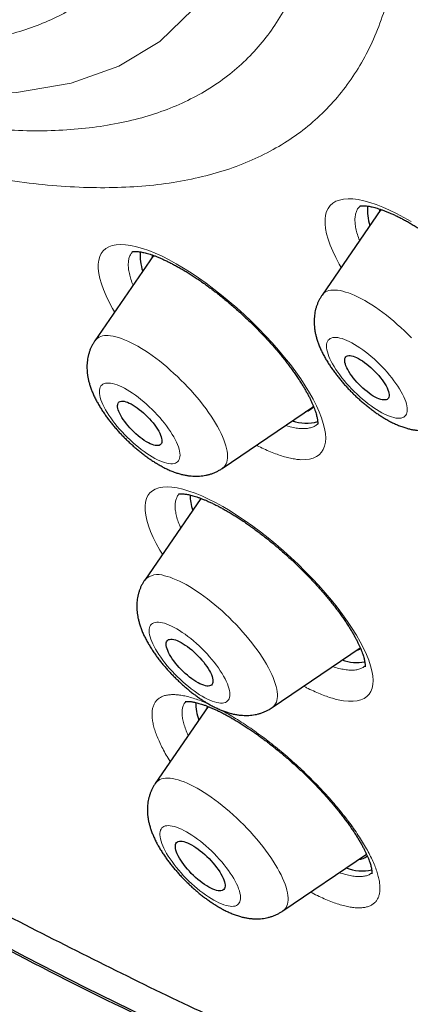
# Model space of a CAD drawing. Header units: millimetres. Extents: x 8 to 436, y 12 to 574.
# Tile 8 of 256: x 376.62 to 381.9, y 175.93 to 189.26. Entities that reach past the tile are written whole.
import ezdxf

# ---------------------------------------------------------------- set-up
doc = ezdxf.new("R2010")
doc.units = ezdxf.units.MM

msp = doc.modelspace()

# ---------------------------------------------------------------- linework, layer by layer
at = {"color": 7, "linetype": 'Continuous', "lineweight": 30}
for p, q in [((381.5, 186.69), (380.705, 185.529)), ((378.424, 186.068), (377.632, 184.912)), ((379.356, 183.184), (380.589, 184.024)), ((379.064, 182.778), (378.306, 181.672)), ((378.305, 181.669), (378.306, 181.672)), ((380.03, 179.945), (381.221, 180.756)), ((379.164, 179.96), (378.45, 178.919)), ((379.153, 179.965), (379.148, 179.937)), ((378.45, 178.918), (378.45, 178.919)), ((380.174, 177.191), (381.306, 177.962))]:
    msp.add_line(p, q, dxfattribs=at)
at = {"color": 252, "linetype": 'Continuous', "lineweight": 0, "flags": 128}
for points in [[(378.961, 189.402), (378.509, 188.964), (377.958, 188.629), (377.311, 188.399), (376.572, 188.275), (375.745, 188.258), (374.836, 188.348), (373.851, 188.544), (372.736, 188.866), (371.55, 189.302)], [(380.963, 185.906), (380.938, 185.949), (380.89, 186.039), (380.849, 186.125), (380.815, 186.207), (380.787, 186.286), (380.766, 186.361), (380.752, 186.431), (380.745, 186.497), (380.745, 186.557), (380.752, 186.612), (380.766, 186.661), (380.787, 186.705), (380.814, 186.742), (380.85, 186.775), (380.893, 186.8), (380.943, 186.818), (380.997, 186.829), (381.057, 186.834), (381.123, 186.832), (381.194, 186.823), (381.27, 186.807), (381.351, 186.786), (381.436, 186.757), (381.525, 186.722), (381.617, 186.682), (381.712, 186.635), (381.81, 186.583), (381.91, 186.525)], [(377.9, 185.303), (377.873, 185.348), (377.825, 185.436), (377.784, 185.522), (377.749, 185.604), (377.721, 185.682), (377.7, 185.756), (377.685, 185.825), (377.678, 185.89), (377.678, 185.949), (377.684, 186.003), (377.698, 186.051), (377.718, 186.094), (377.745, 186.13), (377.779, 186.16), (377.82, 186.184), (377.867, 186.201), (377.92, 186.212), (377.981, 186.216), (378.048, 186.212), (378.121, 186.202), (378.197, 186.186), (378.277, 186.162), (378.361, 186.133), (378.449, 186.097), (378.541, 186.056), (378.635, 186.008), (378.733, 185.954), (378.833, 185.896), (378.934, 185.832), (379.036, 185.763), (379.139, 185.69), (379.243, 185.612), (379.347, 185.53), (379.45, 185.445), (379.552, 185.357), (379.652, 185.266), (379.751, 185.173), (379.847, 185.078), (379.94, 184.981), (380.03, 184.884), (380.116, 184.786), (380.198, 184.687), (380.276, 184.589), (380.349, 184.492), (380.416, 184.396), (380.478, 184.302), (380.535, 184.209), (380.585, 184.119), (380.629, 184.032), (380.667, 183.949), (380.698, 183.869), (380.722, 183.793), (380.74, 183.722), (380.75, 183.655), (380.754, 183.593), (380.75, 183.537), (380.74, 183.486), (380.722, 183.441), (380.698, 183.402), (380.667, 183.369), (380.63, 183.343), (380.585, 183.323), (380.535, 183.31), (380.478, 183.303), (380.416, 183.302), (380.416, 183.302)], [(380.752, 185.573), (380.774, 185.583), (380.797, 185.591), (380.824, 185.597), (380.852, 185.599), (380.883, 185.599), (380.915, 185.597), (380.95, 185.591), (380.986, 185.583), (381.024, 185.572), (381.064, 185.559), (381.106, 185.543), (381.148, 185.525), (381.193, 185.504), (381.238, 185.481), (381.284, 185.455), (381.331, 185.427), (381.379, 185.397), (381.428, 185.365), (381.477, 185.331), (381.526, 185.295), (381.575, 185.257), (381.625, 185.218), (381.674, 185.177), (381.723, 185.134), (381.772, 185.09), (381.82, 185.045), (381.868, 184.999), (381.914, 184.952)], [(377.811, 184.982), (377.844, 184.98), (377.879, 184.974), (377.915, 184.966), (377.953, 184.955), (377.993, 184.942), (378.035, 184.926), (378.078, 184.907), (378.122, 184.886), (378.167, 184.863), (378.213, 184.837), (378.261, 184.809), (378.309, 184.779), (378.357, 184.747), (378.406, 184.713), (378.455, 184.677), (378.505, 184.639), (378.554, 184.599), (378.604, 184.558), (378.653, 184.515), (378.701, 184.471), (378.75, 184.426), (378.797, 184.38), (378.844, 184.333), (378.889, 184.285), (378.934, 184.237), (378.977, 184.188), (379.019, 184.139), (379.06, 184.089), (379.098, 184.04), (379.136, 183.99), (379.171, 183.941), (379.204, 183.892), (379.236, 183.843), (379.265, 183.796), (379.292, 183.749), (379.317, 183.703), (379.339, 183.658), (379.359, 183.614), (379.377, 183.572), (379.391, 183.531), (379.404, 183.491), (379.414, 183.454), (379.421, 183.418), (379.425, 183.384), (379.427, 183.352), (379.426, 183.322), (379.423, 183.294), (379.416, 183.269), (379.408, 183.246), (379.396, 183.225), (379.382, 183.207), (379.365, 183.191), (379.356, 183.184)], [(381.809, 183.879), (381.824, 183.89), (381.836, 183.903), (381.845, 183.918), (381.852, 183.936), (381.856, 183.956), (381.857, 183.979), (381.856, 184.003), (381.852, 184.03), (381.846, 184.058), (381.837, 184.088), (381.825, 184.12), (381.811, 184.153), (381.794, 184.187), (381.775, 184.222), (381.754, 184.259), (381.731, 184.296), (381.705, 184.333), (381.678, 184.371), (381.649, 184.409), (381.618, 184.448), (381.586, 184.486), (381.552, 184.523), (381.517, 184.56), (381.482, 184.597), (381.445, 184.632), (381.408, 184.666), (381.37, 184.699), (381.332, 184.731), (381.294, 184.761), (381.256, 184.79), (381.218, 184.816), (381.181, 184.841), (381.144, 184.863), (381.108, 184.883), (381.073, 184.901), (381.04, 184.917), (381.007, 184.93), (380.976, 184.941), (380.947, 184.949), (380.92, 184.954), (380.894, 184.957), (380.871, 184.957), (380.849, 184.954), (380.83, 184.949), (380.813, 184.941), (380.799, 184.931), (380.787, 184.918), (380.778, 184.902), (380.771, 184.884), (380.767, 184.864), (380.765, 184.842), (380.767, 184.817), (380.771, 184.791), (380.777, 184.762), (380.786, 184.732), (380.798, 184.701), (380.812, 184.668), (380.829, 184.633), (380.848, 184.598), (380.869, 184.562), (380.892, 184.525), (380.918, 184.487), (380.945, 184.449), (380.974, 184.411), (381.005, 184.373), (381.037, 184.335), (381.071, 184.297), (381.105, 184.26), (381.141, 184.224), (381.178, 184.188), (381.215, 184.154), (381.253, 184.121), (381.291, 184.089), (381.329, 184.059), (381.367, 184.031), (381.405, 184.004), (381.442, 183.98), (381.479, 183.957), (381.514, 183.937), (381.549, 183.919), (381.583, 183.903), (381.615, 183.89), (381.646, 183.88), (381.675, 183.872), (381.703, 183.866), (381.729, 183.864), (381.752, 183.864), (381.773, 183.866), (381.793, 183.871), (381.809, 183.879)], [(378.658, 183.247), (378.681, 183.247), (378.703, 183.25), (378.722, 183.255), (378.738, 183.263), (378.752, 183.274), (378.764, 183.287), (378.773, 183.303), (378.779, 183.321), (378.783, 183.341), (378.785, 183.364), (378.783, 183.389), (378.779, 183.415), (378.772, 183.444), (378.763, 183.474), (378.751, 183.506), (378.737, 183.539), (378.72, 183.573), (378.701, 183.609), (378.679, 183.645), (378.656, 183.682), (378.63, 183.72), (378.603, 183.758), (378.573, 183.796), (378.542, 183.834), (378.51, 183.872), (378.476, 183.91), (378.442, 183.947), (378.406, 183.983), (378.369, 184.018), (378.332, 184.052), (378.294, 184.085), (378.256, 184.117), (378.218, 184.147), (378.18, 184.175), (378.142, 184.202), (378.105, 184.226), (378.068, 184.248), (378.033, 184.268), (377.998, 184.286), (377.964, 184.301), (377.932, 184.314), (377.901, 184.325), (377.872, 184.332), (377.845, 184.338), (377.819, 184.34), (377.796, 184.34), (377.775, 184.337), (377.756, 184.332), (377.739, 184.323), (377.725, 184.313), (377.713, 184.3), (377.704, 184.284), (377.698, 184.266), (377.694, 184.245), (377.693, 184.223), (377.694, 184.198), (377.698, 184.171), (377.705, 184.143), (377.714, 184.113), (377.726, 184.081), (377.741, 184.048), (377.758, 184.013), (377.777, 183.978), (377.798, 183.942), (377.822, 183.905), (377.847, 183.867), (377.875, 183.829), (377.904, 183.791), (377.935, 183.753), (377.967, 183.715), (378.001, 183.677), (378.036, 183.64), (378.072, 183.604), (378.108, 183.569), (378.146, 183.534), (378.183, 183.501), (378.221, 183.47), (378.26, 183.44), (378.298, 183.412), (378.335, 183.385), (378.372, 183.361), (378.409, 183.339), (378.445, 183.318), (378.48, 183.301), (378.513, 183.285), (378.545, 183.272), (378.576, 183.262), (378.605, 183.254), (378.633, 183.249), (378.658, 183.247)], [(378.545, 182.021), (378.512, 182.077), (378.463, 182.165), (378.421, 182.25), (378.386, 182.331), (378.357, 182.408), (378.335, 182.482), (378.32, 182.551), (378.312, 182.615), (378.311, 182.673), (378.317, 182.726), (378.33, 182.774), (378.35, 182.815), (378.377, 182.851), (378.41, 182.88), (378.45, 182.903), (378.497, 182.919), (378.55, 182.929), (378.608, 182.933), (378.672, 182.929), (378.745, 182.919), (378.822, 182.901), (378.905, 182.877), (378.989, 182.847), (379.077, 182.811), (379.169, 182.768), (379.264, 182.72), (379.361, 182.667), (379.46, 182.608), (379.562, 182.543), (379.665, 182.474), (379.769, 182.401), (379.872, 182.323), (379.976, 182.242), (380.079, 182.156), (380.182, 182.068), (380.283, 181.977), (380.381, 181.885), (380.477, 181.79), (380.571, 181.693), (380.662, 181.596), (380.749, 181.498), (380.831, 181.4), (380.909, 181.303), (380.982, 181.206), (381.051, 181.11), (381.114, 181.016), (381.171, 180.925), (381.222, 180.836), (381.266, 180.749), (381.305, 180.666), (381.337, 180.587), (381.362, 180.512), (381.38, 180.441), (381.391, 180.375), (381.395, 180.314), (381.392, 180.259), (381.382, 180.209), (381.365, 180.165), (381.341, 180.126), (381.311, 180.094), (381.273, 180.068), (381.23, 180.049), (381.18, 180.036), (381.124, 180.03), (381.062, 180.031), (380.994, 180.038), (380.922, 180.051), (380.922, 180.051)], [(378.572, 181.731), (378.609, 181.721), (378.649, 181.709), (378.689, 181.694), (378.731, 181.677), (378.775, 181.657), (378.82, 181.635), (378.866, 181.61), (378.912, 181.583), (378.96, 181.554), (379.008, 181.523), (379.057, 181.49), (379.106, 181.455), (379.156, 181.417), (379.205, 181.379), (379.254, 181.338), (379.304, 181.296), (379.353, 181.253), (379.401, 181.209), (379.449, 181.163), (379.496, 181.116), (379.542, 181.069), (379.587, 181.021), (379.631, 180.972), (379.674, 180.923), (379.715, 180.873), (379.754, 180.824), (379.792, 180.774), (379.829, 180.725), (379.863, 180.676), (379.895, 180.627), (379.926, 180.579), (379.954, 180.532), (379.98, 180.485), (380.003, 180.44), (380.024, 180.395), (380.043, 180.352), (380.059, 180.311), (380.073, 180.271), (380.084, 180.232), (380.092, 180.195), (380.098, 180.16), (380.101, 180.127), (380.101, 180.096), (380.099, 180.068), (380.094, 180.041), (380.087, 180.017), (380.076, 179.995), (380.063, 179.976), (380.048, 179.959), (380.03, 179.945)], [(379.281, 180.015), (379.308, 180.01), (379.333, 180.007), (379.357, 180.007), (379.378, 180.01), (379.397, 180.016), (379.413, 180.024), (379.427, 180.035), (379.439, 180.048), (379.448, 180.064), (379.454, 180.082), (379.458, 180.103), (379.459, 180.126), (379.457, 180.15), (379.453, 180.177), (379.446, 180.206), (379.437, 180.236), (379.425, 180.268), (379.41, 180.301), (379.393, 180.335), (379.374, 180.371), (379.353, 180.407), (379.329, 180.444), (379.303, 180.482), (379.276, 180.52), (379.247, 180.558), (379.216, 180.596), (379.183, 180.634), (379.149, 180.672), (379.114, 180.709), (379.079, 180.745), (379.042, 180.78), (379.005, 180.814), (378.967, 180.847), (378.929, 180.879), (378.891, 180.909), (378.853, 180.937), (378.815, 180.963), (378.778, 180.987), (378.741, 181.01), (378.705, 181.03), (378.671, 181.047), (378.637, 181.063), (378.605, 181.075), (378.574, 181.086), (378.545, 181.093), (378.518, 181.098), (378.493, 181.101), (378.469, 181.1), (378.448, 181.097), (378.43, 181.092), (378.413, 181.084), (378.399, 181.073), (378.387, 181.059), (378.378, 181.044), (378.372, 181.025), (378.368, 181.005), (378.367, 180.982), (378.369, 180.958), (378.373, 180.931), (378.38, 180.902), (378.389, 180.872), (378.401, 180.84), (378.416, 180.807), (378.433, 180.772), (378.452, 180.737), (378.474, 180.701), (378.497, 180.663), (378.523, 180.626), (378.55, 180.588), (378.58, 180.55), (378.611, 180.512), (378.643, 180.474), (378.677, 180.436), (378.712, 180.399), (378.748, 180.363), (378.784, 180.328), (378.822, 180.293), (378.859, 180.261), (378.898, 180.229), (378.936, 180.199), (378.974, 180.171), (379.011, 180.145), (379.049, 180.12), (379.085, 180.098), (379.121, 180.078), (379.156, 180.06), (379.189, 180.045), (379.221, 180.032), (379.252, 180.022), (379.281, 180.015)], [(378.45, 178.919), (378.457, 178.928), (378.473, 178.945), (378.491, 178.959), (378.512, 178.97), (378.535, 178.979), (378.561, 178.985), (378.588, 178.989), (378.618, 178.989), (378.65, 178.988), (378.684, 178.983), (378.72, 178.976), (378.758, 178.966), (378.797, 178.953)], [(378.797, 178.953), (378.838, 178.938), (378.881, 178.921), (378.924, 178.901), (378.969, 178.878), (379.015, 178.853), (379.062, 178.826), (379.11, 178.797), (379.158, 178.765), (379.207, 178.732), (379.256, 178.696), (379.305, 178.659), (379.355, 178.62), (379.404, 178.579), (379.454, 178.537), (379.502, 178.494), (379.551, 178.449), (379.599, 178.403), (379.645, 178.357), (379.691, 178.309), (379.736, 178.261), (379.78, 178.212), (379.823, 178.163), (379.864, 178.113), (379.903, 178.064), (379.941, 178.014), (379.977, 177.965), (380.011, 177.916), (380.043, 177.867), (380.073, 177.819), (380.101, 177.772), (380.126, 177.725), (380.15, 177.68), (380.17, 177.636), (380.189, 177.593), (380.205, 177.552), (380.218, 177.512), (380.229, 177.473), (380.237, 177.437), (380.242, 177.402), (380.245, 177.369), (380.245, 177.339), (380.242, 177.31), (380.237, 177.284), (380.229, 177.26), (380.218, 177.239), (380.205, 177.22), (380.189, 177.203), (380.174, 177.191)], [(379.376, 177.275), (379.406, 177.265), (379.434, 177.259), (379.461, 177.255), (379.485, 177.253), (379.508, 177.254), (379.528, 177.258), (379.546, 177.265), (379.562, 177.274), (379.575, 177.286), (379.586, 177.3), (379.594, 177.316), (379.599, 177.335), (379.602, 177.357), (379.602, 177.38), (379.6, 177.406), (379.595, 177.433), (379.587, 177.462), (379.577, 177.493), (379.564, 177.525), (379.548, 177.559), (379.531, 177.594), (379.511, 177.63), (379.488, 177.666), (379.464, 177.704), (379.438, 177.741), (379.409, 177.779), (379.379, 177.818), (379.348, 177.856), (379.315, 177.894), (379.281, 177.931), (379.246, 177.968), (379.209, 178.004), (379.173, 178.038), (379.135, 178.072), (379.097, 178.105), (379.059, 178.136), (379.021, 178.165), (378.983, 178.192), (378.946, 178.218), (378.909, 178.242), (378.872, 178.263), (378.837, 178.282), (378.803, 178.299), (378.769, 178.313), (378.738, 178.325), (378.708, 178.335), (378.679, 178.341), (378.653, 178.346), (378.628, 178.347), (378.605, 178.346), (378.585, 178.342), (378.567, 178.335), (378.551, 178.326), (378.538, 178.315), (378.528, 178.3), (378.52, 178.284), (378.514, 178.265), (378.511, 178.243), (378.511, 178.22), (378.514, 178.195), (378.519, 178.167), (378.527, 178.138), (378.537, 178.107), (378.55, 178.075), (378.565, 178.041), (378.583, 178.006), (378.603, 177.971), (378.625, 177.934), (378.65, 177.897), (378.676, 177.859), (378.704, 177.821), (378.734, 177.783), (378.766, 177.744), (378.798, 177.707), (378.833, 177.669), (378.868, 177.633), (378.904, 177.597), (378.941, 177.562), (378.978, 177.528), (379.016, 177.496), (379.054, 177.465), (379.093, 177.435), (379.13, 177.408), (379.168, 177.382), (379.205, 177.359), (379.241, 177.337), (379.277, 177.318), (379.311, 177.301), (379.344, 177.287), (379.376, 177.275)]]:
    msp.add_lwpolyline(points, dxfattribs=at)
at = {"color": 7, "linetype": 'Continuous', "lineweight": 30, "flags": 128}
for points in [[(381.491, 186.693), (381.484, 186.676), (381.478, 186.657)], [(378.416, 186.071), (378.408, 186.049), (378.405, 186.041)], [(381.037, 184.702), (381.05, 184.708), (381.066, 184.711), (381.083, 184.711), (381.103, 184.708), (381.124, 184.703), (381.147, 184.695), (381.172, 184.685), (381.198, 184.672), (381.225, 184.656), (381.253, 184.639), (381.281, 184.619), (381.309, 184.597), (381.338, 184.574), (381.366, 184.549), (381.394, 184.523), (381.421, 184.496), (381.447, 184.469), (381.472, 184.44), (381.495, 184.412), (381.517, 184.383), (381.537, 184.355), (381.555, 184.327), (381.57, 184.3), (381.584, 184.274), (381.595, 184.249), (381.603, 184.225), (381.608, 184.204), (381.611, 184.184), (381.611, 184.166), (381.609, 184.15), (381.604, 184.137), (381.596, 184.126), (381.585, 184.118), (381.572, 184.113), (381.557, 184.11), (381.54, 184.11), (381.52, 184.112), (381.499, 184.117), (381.475, 184.125), (381.451, 184.136), (381.425, 184.149), (381.398, 184.164), (381.37, 184.182), (381.342, 184.201), (381.313, 184.223), (381.285, 184.246), (381.256, 184.271), (381.229, 184.297), (381.202, 184.324), (381.176, 184.352), (381.151, 184.38), (381.127, 184.409), (381.106, 184.437), (381.086, 184.466), (381.068, 184.494), (381.052, 184.521), (381.039, 184.547), (381.028, 184.572), (381.02, 184.595), (381.014, 184.617), (381.011, 184.637), (381.011, 184.654), (381.014, 184.67), (381.019, 184.683), (381.027, 184.694), (381.037, 184.702)], [(378.008, 184.094), (378.027, 184.092), (378.049, 184.087), (378.072, 184.079), (378.096, 184.069), (378.122, 184.057), (378.149, 184.041), (378.176, 184.024), (378.204, 184.005), (378.233, 183.983), (378.262, 183.96), (378.29, 183.936), (378.318, 183.91), (378.345, 183.883), (378.371, 183.855), (378.396, 183.827), (378.42, 183.799), (378.442, 183.77), (378.462, 183.742), (378.48, 183.714), (378.496, 183.686), (378.509, 183.66), (378.521, 183.635), (378.529, 183.611), (378.535, 183.59), (378.538, 183.569), (378.539, 183.551), (378.537, 183.535), (378.532, 183.522), (378.524, 183.511), (378.514, 183.502), (378.502, 183.496), (378.487, 183.493), (378.469, 183.493), (378.45, 183.495), (378.429, 183.5), (378.406, 183.507), (378.381, 183.518), (378.356, 183.53), (378.329, 183.545), (378.301, 183.563), (378.273, 183.582), (378.244, 183.603), (378.216, 183.626), (378.187, 183.651), (378.16, 183.677), (378.132, 183.704), (378.106, 183.731), (378.081, 183.76), (378.058, 183.788), (378.036, 183.817), (378.016, 183.845), (377.997, 183.873), (377.982, 183.9), (377.968, 183.927), (377.957, 183.952), (377.948, 183.975), (377.942, 183.997), (377.939, 184.017), (377.938, 184.035), (377.941, 184.051), (377.946, 184.065), (377.953, 184.076), (377.963, 184.085), (377.976, 184.09), (377.991, 184.094), (378.008, 184.094)], [(378.7, 180.867), (378.722, 180.861), (378.746, 180.852), (378.772, 180.84), (378.799, 180.827), (378.826, 180.81), (378.855, 180.792), (378.884, 180.772), (378.913, 180.75), (378.942, 180.726), (378.971, 180.7), (379, 180.674), (379.027, 180.646), (379.054, 180.618), (379.08, 180.589), (379.104, 180.56), (379.126, 180.53), (379.147, 180.501), (379.166, 180.473), (379.182, 180.445), (379.197, 180.418), (379.208, 180.392), (379.218, 180.367), (379.224, 180.344), (379.228, 180.323), (379.23, 180.304), (379.228, 180.287), (379.224, 180.272), (379.218, 180.26), (379.208, 180.25), (379.197, 180.243), (379.182, 180.239), (379.166, 180.237), (379.147, 180.237), (379.127, 180.241), (379.104, 180.247), (379.08, 180.256), (379.054, 180.267), (379.028, 180.281), (379, 180.297), (378.971, 180.316), (378.942, 180.336), (378.913, 180.358), (378.884, 180.382), (378.855, 180.407), (378.827, 180.434), (378.799, 180.462), (378.772, 180.49), (378.746, 180.519), (378.722, 180.548), (378.7, 180.577), (378.679, 180.607), (378.66, 180.635), (378.644, 180.663), (378.63, 180.69), (378.618, 180.716), (378.609, 180.741), (378.602, 180.763), (378.598, 180.784), (378.596, 180.804), (378.598, 180.821), (378.602, 180.835), (378.609, 180.848), (378.618, 180.857), (378.63, 180.865), (378.644, 180.869), (378.66, 180.871), (378.679, 180.87), (378.7, 180.867)], [(378.86, 178.124), (378.885, 178.114), (378.912, 178.102), (378.94, 178.087), (378.969, 178.07), (378.998, 178.051), (379.028, 178.03), (379.058, 178.007), (379.088, 177.982), (379.118, 177.956), (379.148, 177.929), (379.176, 177.9), (379.204, 177.871), (379.23, 177.841), (379.256, 177.811), (379.279, 177.781), (379.301, 177.751), (379.321, 177.721), (379.338, 177.692), (379.354, 177.664), (379.367, 177.637), (379.377, 177.611), (379.385, 177.587), (379.39, 177.564), (379.393, 177.544), (379.393, 177.525), (379.39, 177.509), (379.384, 177.495), (379.376, 177.483), (379.365, 177.474), (379.352, 177.468), (379.337, 177.464), (379.319, 177.463), (379.299, 177.465), (379.277, 177.469), (379.253, 177.476), (379.228, 177.486), (379.201, 177.498), (379.174, 177.513), (379.145, 177.53), (379.115, 177.549), (379.085, 177.57), (379.055, 177.593), (379.025, 177.618), (378.995, 177.644), (378.966, 177.672), (378.937, 177.7), (378.91, 177.729), (378.883, 177.759), (378.858, 177.789), (378.834, 177.819), (378.813, 177.85), (378.793, 177.879), (378.775, 177.908), (378.76, 177.936), (378.747, 177.964), (378.736, 177.989), (378.729, 178.013), (378.723, 178.036), (378.721, 178.057), (378.721, 178.075), (378.724, 178.091), (378.729, 178.105), (378.737, 178.117), (378.748, 178.126), (378.761, 178.132), (378.777, 178.136), (378.795, 178.137), (378.815, 178.135), (378.837, 178.131), (378.86, 178.124)], [(378.313, 175.756), (377.512, 176.151), (376.7, 176.566), (375.88, 177.002), (375.234, 177.355)]]:
    msp.add_lwpolyline(points, dxfattribs=at)
at = {"color": 7, "linetype": 'Continuous', "lineweight": 30}
for centre, radius, start, end in [((381.983, 186.684), 0.665, 175.579, 198.4709), ((378.915, 186.068), 0.67, 175.9411, 198.4119), ((380.438, 184.141), 0.193, 284.6266, 322.281), ((380.493, 184.344), 0.549, 249.7111, 286.2102), ((379.69, 182.849), 0.772, 181.8042, 197.4589), ((381.104, 180.92), 0.213, 285.5418, 305.1094), ((381.176, 181.147), 0.592, 250.3354, 280.4393), ((379.752, 180.024), 0.757, 180.6675, 199.1172), ((381.173, 178.112), 0.227, 275.4104, 309.5271), ((381.246, 178.305), 0.571, 248.0178, 283.297)]:
    msp.add_arc(centre, radius, start, end, dxfattribs=at)
at = {"color": 252, "linetype": 'Continuous', "lineweight": 0}
for centre, radius, start, end in [((380.827, 185.445), 0.148, 120.2873, 145.6318), ((377.783, 184.791), 0.193, 81.5679, 141.431), ((378.483, 181.503), 0.244, 68.5952, 136.1813)]:
    msp.add_arc(centre, radius, start, end, dxfattribs=at)
for points, knots in [([(331.02, 241.415), (331.056, 241.456), (331.296, 241.727), (331.842, 242.125), (332.661, 242.601), (333.59, 242.958), (334.614, 243.207), (335.732, 243.343), (336.941, 243.368), (338.237, 243.281), (339.616, 243.082), (341.073, 242.772), (342.605, 242.352), (344.205, 241.824), (345.869, 241.188), (347.592, 240.447), (349.368, 239.604), (351.192, 238.66), (353.058, 237.619), (354.961, 236.484), (356.893, 235.259), (358.85, 233.948), (360.824, 232.554), (362.81, 231.083), (364.802, 229.538), (366.793, 227.925), (368.777, 226.248), (370.747, 224.513), (372.698, 222.726), (374.624, 220.892), (376.518, 219.016), (378.374, 217.105), (380.186, 215.165), (381.95, 213.201), (383.658, 211.221), (385.307, 209.23), (386.89, 207.234), (388.403, 205.24), (389.841, 203.254), (391.2, 201.282), (392.474, 199.331), (393.661, 197.406), (394.756, 195.514), (395.756, 193.661), (396.658, 191.852), (397.458, 190.093), (398.156, 188.39), (398.747, 186.748), (399.231, 185.172), (399.606, 183.668), (399.871, 182.239), (400.024, 180.89), (400.066, 179.627), (399.996, 178.451), (399.815, 177.369), (399.523, 176.381), (399.118, 175.495), (398.649, 174.752), (398.266, 174.354), (398.095, 174.177)], [0, 0, 0, 0, 0.003203, 0.021066, 0.038929, 0.056792, 0.074655, 0.092519, 0.110382, 0.128245, 0.146108, 0.163971, 0.181834, 0.199697, 0.21756, 0.235424, 0.253287, 0.27115, 0.289013, 0.306876, 0.324739, 0.342602, 0.360465, 0.378329, 0.396192, 0.414055, 0.431918, 0.449781, 0.467644, 0.485507, 0.50337, 0.521234, 0.539097, 0.55696, 0.574823, 0.592686, 0.610549, 0.628412, 0.646275, 0.664139, 0.682002, 0.699865, 0.717728, 0.735591, 0.753454, 0.771317, 0.78918, 0.807044, 0.824907, 0.84277, 0.860633, 0.878496, 0.896359, 0.914222, 0.932085, 0.949949, 0.967812, 0.985675, 1, 1, 1, 1]), ([(370.817, 189.446), (371.262, 189.243), (372.152, 188.838), (373.404, 188.382), (374.559, 188.047), (375.611, 187.837), (376.559, 187.743), (377.421, 187.761), (378.192, 187.89), (378.867, 188.13), (379.442, 188.48), (379.913, 188.936), (380.278, 189.498), (380.533, 190.159), (380.679, 190.918), (380.712, 191.769), (380.635, 192.707), (380.446, 193.726), (380.148, 194.819), (379.741, 195.981), (379.229, 197.204), (378.614, 198.48), (377.901, 199.802), (377.094, 201.161), (376.197, 202.549), (375.217, 203.958), (374.159, 205.378), (373.03, 206.801), (371.837, 208.218), (370.587, 209.621), (369.287, 211.001), (367.947, 212.349), (366.574, 213.657), (365.177, 214.918), (363.763, 216.122), (362.343, 217.263), (360.925, 218.334), (359.517, 219.327), (358.128, 220.238), (356.767, 221.061), (355.441, 221.789), (354.161, 222.419), (352.932, 222.948), (351.763, 223.371), (350.661, 223.686), (349.633, 223.891), (348.685, 223.985), (347.822, 223.967), (347.051, 223.838), (346.376, 223.598), (345.801, 223.248), (345.33, 222.792), (344.966, 222.231), (344.71, 221.569), (344.565, 220.81), (344.531, 219.959), (344.608, 219.021), (344.797, 218.002), (345.096, 216.909), (345.503, 215.747), (346.014, 214.524), (346.632, 213.247), (347.228, 212.126), (347.653, 211.42), (347.804, 211.168)], [0, 0, 0, 0, 0.017292, 0.0345839, 0.0518759, 0.0680683, 0.0842607, 0.1004532, 0.1166456, 0.132838, 0.1490304, 0.1652228, 0.1814153, 0.1976077, 0.2138001, 0.2299925, 0.2461849, 0.2623773, 0.2785698, 0.2947622, 0.3109546, 0.327147, 0.3433394, 0.3595319, 0.3757243, 0.3919167, 0.4081091, 0.4243015, 0.440494, 0.4566864, 0.4728788, 0.4890712, 0.5052636, 0.521456, 0.5376485, 0.5538409, 0.5700333, 0.5862257, 0.6024181, 0.6186106, 0.634803, 0.6509954, 0.6671878, 0.6833802, 0.6995726, 0.7157651, 0.7319575, 0.7481499, 0.7643423, 0.7805347, 0.7967272, 0.8129196, 0.829112, 0.8453044, 0.8614968, 0.8776893, 0.8938817, 0.9100741, 0.9262665, 0.9424589, 0.9586513, 0.9748438, 0.9910362, 1, 1, 1, 1]), ([(371.561, 189.694), (371.787, 189.611), (372.342, 189.409), (373.193, 189.175), (374.11, 188.99), (374.976, 188.904), (375.765, 188.92), (376.47, 189.039), (377.087, 189.258), (377.613, 189.578), (378.043, 189.996), (378.377, 190.509), (378.61, 191.114), (378.743, 191.808), (378.774, 192.586), (378.703, 193.443), (378.53, 194.375), (378.257, 195.375), (377.886, 196.438), (377.417, 197.556), (376.855, 198.723), (376.203, 199.931), (375.465, 201.174), (374.645, 202.443), (373.748, 203.731), (372.781, 205.03), (371.749, 206.331), (370.658, 207.627), (369.515, 208.91), (368.327, 210.172), (367.101, 211.404), (365.845, 212.601), (364.568, 213.753), (363.275, 214.854), (361.977, 215.897), (360.68, 216.876), (359.392, 217.785), (358.122, 218.618), (356.878, 219.37), (355.666, 220.036), (354.495, 220.612), (353.371, 221.095), (352.302, 221.482), (351.295, 221.77), (350.355, 221.957), (349.488, 222.043), (348.699, 222.027), (347.994, 221.909), (347.377, 221.689), (346.852, 221.37), (346.421, 220.952), (346.087, 220.439), (345.854, 219.834), (345.721, 219.14), (345.691, 218.361), (345.759, 217.505), (345.941, 216.568), (346.1, 215.912), (346.226, 215.555), (346.227, 215.551)], [0, 0, 0, 0, 0.011406, 0.027988, 0.045985, 0.063982, 0.081978, 0.099975, 0.117972, 0.135969, 0.153966, 0.171963, 0.189959, 0.207956, 0.225953, 0.24395, 0.261947, 0.279943, 0.29794, 0.315937, 0.333934, 0.351931, 0.369928, 0.387924, 0.405921, 0.423918, 0.441915, 0.459912, 0.477908, 0.495905, 0.513902, 0.531899, 0.549896, 0.567892, 0.585889, 0.603886, 0.621883, 0.63988, 0.657877, 0.675873, 0.69387, 0.711867, 0.729864, 0.747861, 0.765857, 0.783854, 0.801851, 0.819848, 0.837845, 0.855842, 0.873838, 0.891835, 0.909832, 0.927829, 0.945826, 0.963822, 0.981819, 0.999816, 1, 1, 1, 1]), ([(381.026, 194.883), (381.081, 194.729), (381.283, 194.165), (381.515, 193.264), (381.719, 192.19), (381.799, 191.205), (381.764, 190.31), (381.611, 189.512), (381.342, 188.816), (380.959, 188.227), (380.464, 187.746), (379.86, 187.379), (379.15, 187.127), (378.339, 186.991), (377.433, 186.972), (376.436, 187.071), (375.325, 187.292), (374.098, 187.649), (372.762, 188.138), (371.812, 188.573), (371.337, 188.791)], [0, 0, 0, 0, 0.021388, 0.078122, 0.134857, 0.191592, 0.248327, 0.305061, 0.361796, 0.418531, 0.475266, 0.532, 0.588735, 0.64547, 0.702205, 0.758939, 0.815674, 0.877116, 0.938558, 1, 1, 1, 1]), ([(381.219, 186.736), (381.216, 186.733), (381.2, 186.719), (381.179, 186.687), (381.16, 186.639), (381.15, 186.583), (381.149, 186.52), (381.158, 186.45), (381.176, 186.373), (381.195, 186.313), (381.21, 186.277), (381.213, 186.271)], [0, 0, 0, 0, 0.036822, 0.169779, 0.303212, 0.436645, 0.569603, 0.702645, 0.836163, 0.969682, 1, 1, 1, 1]), ([(378.146, 186.119), (378.136, 186.108), (378.116, 186.085), (378.096, 186.04), (378.085, 185.986), (378.083, 185.926), (378.09, 185.858), (378.107, 185.784), (378.127, 185.72), (378.144, 185.679), (378.149, 185.667)], [0, 0, 0, 0, 0.127543, 0.263112, 0.399166, 0.53522, 0.670789, 0.806423, 0.942543, 1, 1, 1, 1]), ([(380.21, 183.766), (380.232, 183.76), (380.283, 183.744), (380.356, 183.729), (380.403, 183.725), (380.427, 183.723)], [0, 0, 0, 0, 0.275616, 0.638452, 1, 1, 1, 1]), ([(380.427, 183.723), (380.427, 183.723), (380.45, 183.722), (380.493, 183.723), (380.551, 183.733), (380.6, 183.752), (380.631, 183.77), (380.644, 183.785), (380.646, 183.787)], [0, 0, 0, 0, 0.001255, 0.238708, 0.47701, 0.715312, 0.952765, 1, 1, 1, 1]), ([(380.416, 183.302), (380.394, 183.304), (380.35, 183.307), (380.277, 183.321), (380.2, 183.34), (380.118, 183.366), (380.032, 183.398), (379.942, 183.437), (379.87, 183.47), (379.828, 183.493), (379.817, 183.498)], [0, 0, 0, 0, 0.136113, 0.272689, 0.409423, 0.546, 0.682112, 0.818402, 0.955157, 1, 1, 1, 1]), ([(378.776, 182.839), (378.772, 182.836), (378.757, 182.822), (378.74, 182.791), (378.723, 182.743), (378.716, 182.688), (378.719, 182.625), (378.731, 182.556), (378.752, 182.48), (378.773, 182.421), (378.789, 182.386), (378.792, 182.381)], [0, 0, 0, 0, 0.037551, 0.171372, 0.305194, 0.438537, 0.571972, 0.705885, 0.839797, 0.973233, 1, 1, 1, 1]), ([(380.847, 180.501), (380.855, 180.498), (380.892, 180.485), (380.926, 180.477), (380.953, 180.471)], [0, 0, 0, 0, 0.212322, 1, 1, 1, 1]), ([(380.953, 180.471), (380.953, 180.471), (380.98, 180.465), (381.031, 180.456), (381.1, 180.451), (381.162, 180.454), (381.216, 180.467), (381.258, 180.486), (381.278, 180.504), (381.287, 180.511)], [0, 0, 0, 0, 0.001036, 0.174594, 0.348772, 0.52295, 0.696508, 0.870061, 1, 1, 1, 1]), ([(378.651, 179.212), (378.651, 179.213), (378.631, 179.244), (378.597, 179.303), (378.549, 179.39), (378.508, 179.473), (378.474, 179.553), (378.446, 179.628), (378.426, 179.7), (378.412, 179.766), (378.405, 179.828), (378.405, 179.884), (378.413, 179.935), (378.427, 179.98), (378.448, 180.02), (378.476, 180.052), (378.511, 180.079), (378.552, 180.1), (378.6, 180.114), (378.653, 180.121), (378.713, 180.122), (378.778, 180.116), (378.848, 180.104), (378.923, 180.085), (378.977, 180.068), (379.004, 180.059)], [0, 0, 0, 0, 0.000637, 0.046179, 0.091566, 0.136966, 0.182521, 0.228129, 0.273684, 0.319084, 0.364463, 0.409997, 0.455584, 0.501118, 0.546496, 0.591829, 0.637317, 0.682858, 0.728346, 0.773678, 0.81884, 0.864156, 0.909523, 0.954838, 1, 1, 1, 1]), ([(380.922, 180.051), (380.897, 180.058), (380.846, 180.07), (380.764, 180.097), (380.678, 180.13), (380.588, 180.169), (380.514, 180.204), (380.469, 180.228), (380.456, 180.235)], [0, 0, 0, 0, 0.18452, 0.369668, 0.55503, 0.740179, 0.924699, 1, 1, 1, 1]), ([(378.865, 180.029), (378.859, 180.022), (378.842, 180.005), (378.825, 179.968), (378.813, 179.919), (378.811, 179.861), (378.818, 179.797), (378.834, 179.726), (378.859, 179.65), (378.883, 179.595), (378.895, 179.568)], [0, 0, 0, 0, 0.076735, 0.208815, 0.341369, 0.473923, 0.606004, 0.738147, 0.870762, 1, 1, 1, 1]), ([(379.004, 180.059), (379.005, 180.059), (379.032, 180.049), (379.089, 180.028), (379.152, 180.002), (379.187, 179.985), (379.191, 179.983)], [0, 0, 0, 0, 0.006195, 0.468072, 0.931528, 1, 1, 1, 1]), ([(379.328, 179.915), (379.34, 179.909), (379.384, 179.887), (379.462, 179.843), (379.561, 179.783), (379.663, 179.717), (379.765, 179.647), (379.869, 179.573), (379.973, 179.495), (380.076, 179.413), (380.18, 179.327), (380.282, 179.239), (380.383, 179.148), (380.481, 179.055), (380.577, 178.96), (380.671, 178.864), (380.761, 178.767), (380.848, 178.669), (380.93, 178.572), (381.008, 178.475), (381.081, 178.379), (381.149, 178.284), (381.211, 178.191), (381.268, 178.1), (381.319, 178.012), (381.363, 177.927), (381.401, 177.846), (381.433, 177.768), (381.457, 177.694), (381.475, 177.625), (381.485, 177.56), (381.489, 177.501), (381.486, 177.447), (381.476, 177.398), (381.458, 177.356), (381.434, 177.32), (381.403, 177.289), (381.365, 177.265), (381.321, 177.248), (381.271, 177.237), (381.214, 177.232), (381.152, 177.234), (381.085, 177.243), (381.011, 177.258), (380.931, 177.28), (380.846, 177.31), (380.757, 177.346), (380.665, 177.387), (380.596, 177.421), (380.557, 177.443), (380.55, 177.447)], [0, 0, 0, 0, 0.008163, 0.029483, 0.050802, 0.072194, 0.09361, 0.115002, 0.136321, 0.157655, 0.179062, 0.200493, 0.2219, 0.243234, 0.264591, 0.286022, 0.307477, 0.328907, 0.350265, 0.371644, 0.393097, 0.414574, 0.436027, 0.457406, 0.478797, 0.500261, 0.521749, 0.543213, 0.564603, 0.585989, 0.607448, 0.628931, 0.65039, 0.671775, 0.693142, 0.714582, 0.736046, 0.757486, 0.778853, 0.800195, 0.82161, 0.84305, 0.864466, 0.885808, 0.908009, 0.930238, 0.952439, 0.973766, 0.995166, 1, 1, 1, 1]), ([(380.938, 177.711), (380.95, 177.707), (380.988, 177.694), (381.049, 177.677), (381.122, 177.662), (381.191, 177.656), (381.253, 177.657), (381.307, 177.668), (381.35, 177.685), (381.371, 177.702), (381.38, 177.71)], [0, 0, 0, 0, 0.061388, 0.179249, 0.320936, 0.46313, 0.605325, 0.747013, 0.888887, 1, 1, 1, 1])]:
    msp.add_open_spline(points, degree=3, knots=knots, dxfattribs=at)
msp.add_open_spline([(331.048, 225.034), (329.608, 228.772), (328.403, 235.281), (331.896, 240.656), (340.158, 240.826), (351.931, 235.764), (365.422, 226.241), (378.579, 213.707), (389.397, 200.07), (393.953, 191.627), (395.393, 187.889)], degree=3, dxfattribs=at)
at = {"color": 7, "linetype": 'Continuous', "lineweight": 30}
for points, knots in [([(390.277, 197.813), (390.781, 196.979), (391.798, 195.299), (393.108, 192.856), (394.254, 190.481), (395.206, 188.206), (395.963, 186.045), (396.518, 184.009), (396.869, 182.114), (397.014, 180.369), (396.951, 178.786), (396.68, 177.374), (396.205, 176.142), (395.526, 175.099), (394.65, 174.249), (393.58, 173.599), (392.324, 173.152), (390.89, 172.911), (389.285, 172.878), (387.521, 173.053), (385.592, 173.438), (383.506, 174.036), (381.271, 174.853), (378.926, 175.862), (377.281, 176.701), (376.458, 177.121)], [0, 0, 0, 0, 0.042637, 0.085957, 0.129278, 0.172598, 0.215919, 0.259239, 0.30256, 0.345881, 0.389201, 0.432522, 0.475842, 0.519163, 0.562483, 0.605804, 0.649124, 0.692445, 0.735766, 0.779086, 0.822407, 0.866805, 0.911203, 0.955602, 1, 1, 1, 1]), ([(381.213, 186.734), (381.213, 186.734), (381.213, 186.734), (381.214, 186.735), (381.219, 186.736), (381.227, 186.738), (381.236, 186.739), (381.248, 186.74), (381.263, 186.74), (381.281, 186.74), (381.302, 186.738), (381.327, 186.735), (381.354, 186.73), (381.384, 186.724), (381.417, 186.716), (381.452, 186.706), (381.489, 186.694), (381.529, 186.68), (381.571, 186.664), (381.615, 186.646), (381.66, 186.626), (381.708, 186.604), (381.757, 186.58), (381.807, 186.553), (381.859, 186.525), (381.912, 186.495), (381.966, 186.463), (382.021, 186.429), (382.077, 186.393), (382.133, 186.355), (382.191, 186.316), (382.248, 186.275), (382.306, 186.232), (382.364, 186.188), (382.422, 186.143), (382.48, 186.096), (382.537, 186.048), (382.595, 185.999), (382.652, 185.949), (382.709, 185.898), (382.765, 185.846), (382.82, 185.794), (382.874, 185.741), (382.927, 185.687), (382.979, 185.634), (383.03, 185.579), (383.08, 185.524), (383.129, 185.469), (383.177, 185.414), (383.223, 185.359), (383.267, 185.305), (383.309, 185.251), (383.349, 185.198), (383.387, 185.146), (383.424, 185.094), (383.459, 185.043), (383.492, 184.992), (383.522, 184.943), (383.551, 184.895), (383.577, 184.848), (383.602, 184.803), (383.623, 184.76), (383.642, 184.719), (383.66, 184.68), (383.675, 184.643), (383.688, 184.607), (383.699, 184.574), (383.707, 184.544), (383.714, 184.517), (383.719, 184.492), (383.723, 184.47), (383.725, 184.451), (383.725, 184.436), (383.725, 184.424), (383.725, 184.415), (383.724, 184.407), (383.723, 184.403), (383.723, 184.402), (383.723, 184.402)], [0, 0, 0, 0, 0.000687, 0.013669, 0.026352, 0.038885, 0.049311, 0.059735, 0.070522, 0.082728, 0.094906, 0.107117, 0.119425, 0.131844, 0.144585, 0.157448, 0.170436, 0.183548, 0.196782, 0.210136, 0.223605, 0.237185, 0.250875, 0.264646, 0.278428, 0.292321, 0.306234, 0.320197, 0.334242, 0.348381, 0.362498, 0.376734, 0.391001, 0.405208, 0.419328, 0.433587, 0.447851, 0.46215, 0.476506, 0.490808, 0.505154, 0.519542, 0.533848, 0.548022, 0.562197, 0.576464, 0.590793, 0.605154, 0.619512, 0.633825, 0.648063, 0.662191, 0.676178, 0.690037, 0.704038, 0.718079, 0.732121, 0.746121, 0.760042, 0.773846, 0.787495, 0.800954, 0.814187, 0.827217, 0.840687, 0.853992, 0.867012, 0.879644, 0.891826, 0.904564, 0.916775, 0.928927, 0.941089, 0.95155, 0.962198, 0.974787, 0.987424, 1, 1, 1, 1]), ([(378.14, 186.118), (378.14, 186.118), (378.139, 186.118), (378.141, 186.118), (378.146, 186.119), (378.154, 186.121), (378.166, 186.122), (378.18, 186.122), (378.198, 186.121), (378.218, 186.12), (378.241, 186.117), (378.267, 186.112), (378.296, 186.106), (378.327, 186.098), (378.361, 186.089), (378.397, 186.077), (378.436, 186.064), (378.477, 186.048), (378.52, 186.03), (378.564, 186.01), (378.611, 185.988), (378.659, 185.964), (378.709, 185.938), (378.76, 185.91), (378.813, 185.88), (378.866, 185.848), (378.921, 185.814), (378.976, 185.778), (379.032, 185.741), (379.089, 185.702), (379.146, 185.661), (379.204, 185.618), (379.261, 185.575), (379.319, 185.53), (379.377, 185.483), (379.435, 185.435), (379.492, 185.386), (379.55, 185.336), (379.606, 185.285), (379.662, 185.233), (379.717, 185.181), (379.772, 185.128), (379.826, 185.075), (379.878, 185.02), (379.93, 184.966), (379.98, 184.911), (380.03, 184.856), (380.077, 184.801), (380.124, 184.747), (380.168, 184.693), (380.21, 184.639), (380.252, 184.586), (380.291, 184.533), (380.329, 184.48), (380.365, 184.428), (380.399, 184.377), (380.43, 184.328), (380.46, 184.28), (380.486, 184.234), (380.511, 184.189), (380.534, 184.146), (380.554, 184.104), (380.573, 184.063), (380.589, 184.025), (380.603, 183.989), (380.615, 183.955), (380.625, 183.924), (380.632, 183.896), (380.638, 183.871), (380.642, 183.85), (380.645, 183.83), (380.646, 183.813), (380.646, 183.799), (380.646, 183.789), (380.645, 183.782), (380.645, 183.778), (380.644, 183.777), (380.644, 183.777)], [0, 0, 0, 0, 0.005296, 0.01643, 0.028165, 0.039993, 0.051965, 0.064096, 0.076378, 0.088443, 0.100291, 0.11252, 0.125067, 0.137868, 0.150879, 0.163487, 0.176745, 0.190058, 0.203463, 0.21698, 0.230628, 0.244408, 0.258259, 0.272179, 0.286164, 0.300214, 0.314326, 0.328502, 0.342741, 0.357034, 0.371288, 0.38558, 0.39987, 0.414191, 0.428571, 0.443022, 0.457436, 0.471933, 0.486421, 0.500809, 0.515153, 0.529565, 0.54397, 0.558402, 0.57288, 0.58727, 0.601721, 0.61618, 0.630519, 0.644672, 0.658812, 0.673074, 0.687371, 0.701668, 0.715923, 0.730098, 0.744156, 0.758062, 0.77178, 0.785295, 0.798875, 0.812552, 0.826164, 0.839671, 0.853032, 0.866207, 0.879158, 0.891851, 0.904256, 0.916355, 0.928368, 0.941011, 0.953407, 0.96549, 0.977226, 0.988624, 1, 1, 1, 1]), ([(380.705, 185.529), (380.697, 185.517), (380.682, 185.494), (380.662, 185.457), (380.645, 185.419), (380.63, 185.38), (380.618, 185.339), (380.609, 185.299), (380.602, 185.257), (380.599, 185.215), (380.597, 185.172), (380.599, 185.129), (380.603, 185.084), (380.609, 185.039), (380.619, 184.993), (380.631, 184.944), (380.647, 184.894), (380.667, 184.843), (380.689, 184.791), (380.715, 184.738), (380.743, 184.686), (380.773, 184.635), (380.804, 184.585), (380.837, 184.536), (380.871, 184.488), (380.907, 184.441), (380.943, 184.395), (380.981, 184.35), (381.02, 184.306), (381.06, 184.263), (381.101, 184.22), (381.143, 184.179), (381.185, 184.139), (381.229, 184.099), (381.273, 184.061), (381.318, 184.024), (381.364, 183.988), (381.411, 183.954), (381.458, 183.92), (381.506, 183.889), (381.556, 183.858), (381.606, 183.829), (381.659, 183.802), (381.712, 183.777), (381.768, 183.755), (381.822, 183.736), (381.874, 183.721), (381.922, 183.71), (381.969, 183.702), (382.014, 183.697), (382.058, 183.694), (382.102, 183.695), (382.144, 183.698), (382.186, 183.704), (382.227, 183.712), (382.268, 183.723), (382.31, 183.738), (382.351, 183.756), (382.379, 183.77), (382.393, 183.779), (382.395, 183.78)], [0, 0, 0, 0, 0.013484, 0.027638, 0.041787, 0.055962, 0.070199, 0.084541, 0.099038, 0.113752, 0.128758, 0.144147, 0.160032, 0.176538, 0.193807, 0.211965, 0.231082, 0.251097, 0.271755, 0.292618, 0.313249, 0.333482, 0.353285, 0.372693, 0.391763, 0.410556, 0.429128, 0.447529, 0.465801, 0.483984, 0.502114, 0.520224, 0.538345, 0.5565, 0.574725, 0.593055, 0.611531, 0.630199, 0.649111, 0.668327, 0.687918, 0.707963, 0.728536, 0.749689, 0.771387, 0.793398, 0.812322, 0.830331, 0.847465, 0.863845, 0.879606, 0.89487, 0.909742, 0.924305, 0.938625, 0.952754, 0.96829, 0.983599, 0.997336, 1, 1, 1, 1]), ([(377.632, 184.911), (377.629, 184.907), (377.618, 184.892), (377.602, 184.863), (377.582, 184.826), (377.566, 184.787), (377.553, 184.747), (377.542, 184.707), (377.533, 184.665), (377.528, 184.624), (377.525, 184.581), (377.525, 184.538), (377.527, 184.494), (377.532, 184.45), (377.54, 184.404), (377.551, 184.357), (377.565, 184.308), (377.582, 184.257), (377.603, 184.206), (377.626, 184.153), (377.653, 184.1), (377.682, 184.049), (377.712, 183.998), (377.744, 183.949), (377.778, 183.9), (377.812, 183.853), (377.848, 183.806), (377.885, 183.761), (377.924, 183.716), (377.963, 183.672), (378.003, 183.629), (378.045, 183.587), (378.087, 183.546), (378.13, 183.506), (378.174, 183.467), (378.218, 183.429), (378.264, 183.393), (378.31, 183.357), (378.357, 183.323), (378.404, 183.291), (378.453, 183.26), (378.503, 183.23), (378.554, 183.202), (378.607, 183.175), (378.661, 183.151), (378.715, 183.13), (378.767, 183.113), (378.817, 183.1), (378.864, 183.09), (378.911, 183.083), (378.945, 183.08), (378.963, 183.079), (378.967, 183.079)], [0, 0, 0, 0, 0.0055001, 0.0217408, 0.0379557, 0.0541787, 0.0704473, 0.0868055, 0.103305, 0.1200084, 0.1369922, 0.1543498, 0.1721949, 0.1906626, 0.2099062, 0.2300841, 0.2513249, 0.2736607, 0.2969378, 0.3207817, 0.3446225, 0.3680994, 0.3910919, 0.4136017, 0.4356833, 0.4574059, 0.4788371, 0.500038, 0.5210626, 0.5419585, 0.562769, 0.5835336, 0.6042905, 0.625069, 0.645903, 0.6668323, 0.6879004, 0.7091555, 0.7306526, 0.7524556, 0.7746384, 0.7972855, 0.8204873, 0.8443246, 0.8688271, 0.8938906, 0.9162304, 0.9375893, 0.9578954, 0.9772387, 0.9957082, 1, 1, 1, 1]), ([(378.967, 183.079), (378.98, 183.078), (379.007, 183.077), (379.048, 183.079), (379.091, 183.083), (379.132, 183.09), (379.173, 183.1), (379.214, 183.112), (379.255, 183.128), (379.296, 183.148), (379.329, 183.166), (379.348, 183.179), (379.355, 183.184)], [0, 0, 0, 0, 0.099268, 0.206779, 0.31176, 0.414767, 0.516221, 0.616457, 0.726436, 0.83489, 0.941775, 1, 1, 1, 1]), ([(378.766, 182.837), (378.767, 182.837), (378.767, 182.837), (378.771, 182.838), (378.778, 182.839), (378.788, 182.84), (378.801, 182.84), (378.817, 182.84), (378.837, 182.838), (378.859, 182.836), (378.884, 182.831), (378.912, 182.826), (378.943, 182.818), (378.976, 182.809), (379.011, 182.798), (379.049, 182.785), (379.089, 182.769), (379.131, 182.752), (379.175, 182.733), (379.221, 182.711), (379.269, 182.688), (379.318, 182.662), (379.369, 182.635), (379.421, 182.605), (379.474, 182.573), (379.529, 182.54), (379.584, 182.505), (379.64, 182.468), (379.696, 182.429), (379.754, 182.389), (379.811, 182.347), (379.869, 182.303), (379.927, 182.258), (379.985, 182.212), (380.043, 182.165), (380.101, 182.116), (380.158, 182.067), (380.215, 182.016), (380.272, 181.965), (380.328, 181.913), (380.383, 181.86), (380.438, 181.806), (380.491, 181.752), (380.543, 181.698), (380.594, 181.644), (380.644, 181.59), (380.692, 181.535), (380.739, 181.48), (380.785, 181.426), (380.829, 181.372), (380.871, 181.318), (380.912, 181.265), (380.95, 181.214), (380.986, 181.163), (381.021, 181.112), (381.054, 181.062), (381.085, 181.013), (381.113, 180.966), (381.14, 180.92), (381.164, 180.876), (381.185, 180.834), (381.205, 180.794), (381.222, 180.757), (381.236, 180.721), (381.249, 180.686), (381.26, 180.655), (381.269, 180.625), (381.276, 180.599), (381.281, 180.575), (381.284, 180.555), (381.286, 180.537), (381.287, 180.524), (381.287, 180.513), (381.287, 180.506), (381.286, 180.501), (381.286, 180.499), (381.286, 180.499), (381.286, 180.499)], [0, 0, 0, 0, 0.009911, 0.022303, 0.034247, 0.045997, 0.057716, 0.069588, 0.081356, 0.093486, 0.105918, 0.118595, 0.13146, 0.14397, 0.156852, 0.170022, 0.183402, 0.196937, 0.210189, 0.223936, 0.237722, 0.251581, 0.265529, 0.279585, 0.293703, 0.307867, 0.322076, 0.336329, 0.350627, 0.364969, 0.379358, 0.393794, 0.408256, 0.42267, 0.437085, 0.451503, 0.465955, 0.480474, 0.494985, 0.509531, 0.524119, 0.538642, 0.553033, 0.567492, 0.581932, 0.59637, 0.610838, 0.625354, 0.639676, 0.654147, 0.66856, 0.682801, 0.69683, 0.710924, 0.725128, 0.739337, 0.753504, 0.767592, 0.781561, 0.795371, 0.808984, 0.822361, 0.835492, 0.848759, 0.862062, 0.875251, 0.888288, 0.901135, 0.913761, 0.92614, 0.938258, 0.95011, 0.961709, 0.973119, 0.98565, 0.998386, 1, 1, 1, 1]), ([(378.307, 181.672), (378.305, 181.67), (378.295, 181.657), (378.28, 181.63), (378.26, 181.593), (378.243, 181.554), (378.229, 181.515), (378.218, 181.474), (378.209, 181.433), (378.203, 181.392), (378.2, 181.349), (378.199, 181.307), (378.201, 181.263), (378.206, 181.219), (378.213, 181.173), (378.223, 181.126), (378.236, 181.078), (378.253, 181.027), (378.273, 180.976), (378.296, 180.923), (378.322, 180.87), (378.351, 180.819), (378.381, 180.768), (378.413, 180.718), (378.446, 180.669), (378.48, 180.622), (378.516, 180.575), (378.553, 180.529), (378.591, 180.485), (378.63, 180.441), (378.67, 180.397), (378.712, 180.355), (378.754, 180.314), (378.796, 180.274), (378.84, 180.235), (378.885, 180.197), (378.93, 180.16), (378.976, 180.124), (379.022, 180.09), (379.07, 180.057), (379.119, 180.026), (379.168, 179.996), (379.219, 179.967), (379.272, 179.941), (379.326, 179.916), (379.38, 179.895), (379.432, 179.877), (379.472, 179.865), (379.496, 179.86), (379.503, 179.858)], [0, 0, 0, 0, 0.002775, 0.020014, 0.037221, 0.054428, 0.071677, 0.089012, 0.106486, 0.124163, 0.142122, 0.160458, 0.179287, 0.19875, 0.219005, 0.240222, 0.262546, 0.286038, 0.310577, 0.335803, 0.361139, 0.386133, 0.410623, 0.434595, 0.458101, 0.481212, 0.504001, 0.526535, 0.548872, 0.571063, 0.593156, 0.615193, 0.637214, 0.659254, 0.681344, 0.703528, 0.725851, 0.748362, 0.771119, 0.794187, 0.817643, 0.841575, 0.866078, 0.891241, 0.917112, 0.943615, 0.967495, 0.990058, 1, 1, 1, 1]), ([(378.854, 180.027), (378.854, 180.027), (378.853, 180.027), (378.856, 180.028), (378.862, 180.029), (378.871, 180.029), (378.883, 180.03), (378.898, 180.029), (378.915, 180.028), (378.934, 180.026), (378.956, 180.023), (378.981, 180.018), (379.009, 180.011), (379.04, 180.003), (379.071, 179.993), (379.099, 179.984), (379.128, 179.974), (379.162, 179.961), (379.204, 179.944), (379.247, 179.925), (379.292, 179.904), (379.34, 179.881), (379.389, 179.856), (379.439, 179.828), (379.491, 179.799), (379.544, 179.768), (379.598, 179.735), (379.652, 179.7), (379.708, 179.663), (379.764, 179.625), (379.822, 179.585), (379.879, 179.543), (379.937, 179.5), (379.995, 179.456), (380.053, 179.41), (380.111, 179.363), (380.169, 179.315), (380.226, 179.266), (380.283, 179.216), (380.34, 179.165), (380.397, 179.113), (380.453, 179.06), (380.508, 179.006), (380.562, 178.953), (380.615, 178.899), (380.666, 178.845), (380.716, 178.791), (380.765, 178.737), (380.812, 178.683), (380.859, 178.628), (380.904, 178.574), (380.947, 178.52), (380.989, 178.467), (381.028, 178.414), (381.066, 178.363), (381.101, 178.313), (381.134, 178.264), (381.166, 178.215), (381.195, 178.168), (381.222, 178.122), (381.247, 178.078), (381.27, 178.036), (381.29, 177.996), (381.308, 177.957), (381.324, 177.92), (381.338, 177.886), (381.349, 177.854), (381.359, 177.825), (381.367, 177.798), (381.372, 177.774), (381.376, 177.753), (381.379, 177.736), (381.38, 177.722), (381.38, 177.71), (381.38, 177.702), (381.38, 177.697), (381.379, 177.695), (381.379, 177.696), (381.379, 177.696)], [0, 0, 0, 0, 0.005189, 0.017232, 0.028942, 0.040432, 0.051938, 0.063742, 0.075825, 0.086748, 0.097807, 0.109383, 0.122161, 0.135015, 0.147986, 0.157449, 0.164961, 0.178487, 0.192023, 0.205607, 0.219275, 0.233055, 0.247154, 0.261066, 0.275187, 0.289429, 0.303715, 0.317851, 0.332209, 0.346573, 0.36097, 0.37543, 0.389996, 0.404443, 0.419019, 0.433623, 0.448133, 0.462569, 0.477056, 0.491642, 0.506297, 0.520991, 0.535694, 0.550364, 0.564971, 0.579483, 0.593887, 0.60829, 0.62279, 0.637346, 0.651928, 0.666498, 0.681015, 0.695446, 0.709757, 0.723913, 0.737919, 0.752072, 0.766326, 0.780434, 0.794286, 0.807807, 0.821629, 0.835118, 0.848516, 0.861858, 0.875165, 0.887882, 0.900924, 0.913694, 0.92611, 0.938101, 0.949665, 0.961565, 0.973336, 0.985158, 0.997166, 1, 1, 1, 1]), ([(379.503, 179.858), (379.514, 179.856), (379.54, 179.85), (379.582, 179.844), (379.627, 179.84), (379.671, 179.838), (379.714, 179.839), (379.756, 179.843), (379.798, 179.849), (379.839, 179.858), (379.88, 179.87), (379.922, 179.885), (379.963, 179.904), (379.999, 179.924), (380.021, 179.939), (380.03, 179.945)], [0, 0, 0, 0, 0.064165, 0.153117, 0.238222, 0.320245, 0.399807, 0.477428, 0.553522, 0.628416, 0.702367, 0.783586, 0.863652, 0.942531, 1, 1, 1, 1]), ([(378.45, 178.918), (378.45, 178.918), (378.441, 178.906), (378.426, 178.882), (378.406, 178.844), (378.389, 178.806), (378.375, 178.766), (378.363, 178.726), (378.354, 178.685), (378.347, 178.643), (378.344, 178.601), (378.343, 178.558), (378.344, 178.515), (378.348, 178.471), (378.355, 178.425), (378.365, 178.379), (378.378, 178.33), (378.394, 178.28), (378.414, 178.229), (378.437, 178.176), (378.462, 178.124), (378.49, 178.072), (378.52, 178.021), (378.552, 177.971), (378.585, 177.922), (378.619, 177.874), (378.655, 177.827), (378.692, 177.782), (378.73, 177.737), (378.769, 177.693), (378.809, 177.649), (378.85, 177.607), (378.892, 177.566), (378.934, 177.525), (378.978, 177.486), (379.022, 177.448), (379.067, 177.411), (379.113, 177.375), (379.16, 177.341), (379.207, 177.308), (379.256, 177.276), (379.305, 177.246), (379.356, 177.217), (379.408, 177.19), (379.462, 177.165), (379.508, 177.147), (379.536, 177.137), (379.545, 177.133)], [0, 0, 0, 0, 0.000544, 0.018637, 0.03669, 0.05474, 0.072827, 0.090998, 0.109307, 0.127819, 0.146615, 0.165791, 0.185468, 0.205789, 0.226917, 0.249031, 0.272291, 0.296776, 0.322389, 0.348787, 0.37539, 0.401672, 0.427438, 0.452657, 0.477377, 0.501673, 0.525622, 0.549294, 0.572751, 0.596049, 0.619238, 0.642361, 0.665463, 0.688581, 0.711746, 0.735004, 0.7584, 0.781986, 0.805822, 0.829975, 0.854523, 0.879558, 0.905178, 0.93148, 0.958523, 0.986251, 1, 1, 1, 1]), ([(375.212, 177.352), (375.485, 177.199), (376.359, 176.707), (377.795, 175.976), (379.519, 175.152), (380.625, 174.69), (381.179, 174.459)], [0, 0, 0, 0, 0.130581, 0.419475, 0.70919, 1, 1, 1, 1]), ([(379.545, 177.133), (379.555, 177.13), (379.582, 177.121), (379.624, 177.109), (379.672, 177.099), (379.718, 177.091), (379.764, 177.086), (379.808, 177.084), (379.851, 177.085), (379.894, 177.088), (379.935, 177.094), (379.976, 177.103), (380.018, 177.114), (380.059, 177.129), (380.101, 177.148), (380.139, 177.168), (380.163, 177.184), (380.174, 177.191)], [0, 0, 0, 0, 0.049546, 0.131854, 0.210084, 0.28454, 0.355762, 0.424336, 0.49079, 0.55557, 0.619033, 0.681461, 0.743076, 0.810793, 0.877533, 0.943266, 1, 1, 1, 1])]:
    msp.add_open_spline(points, degree=3, knots=knots, dxfattribs=at)

doc.saveas('drawing.dxf')
